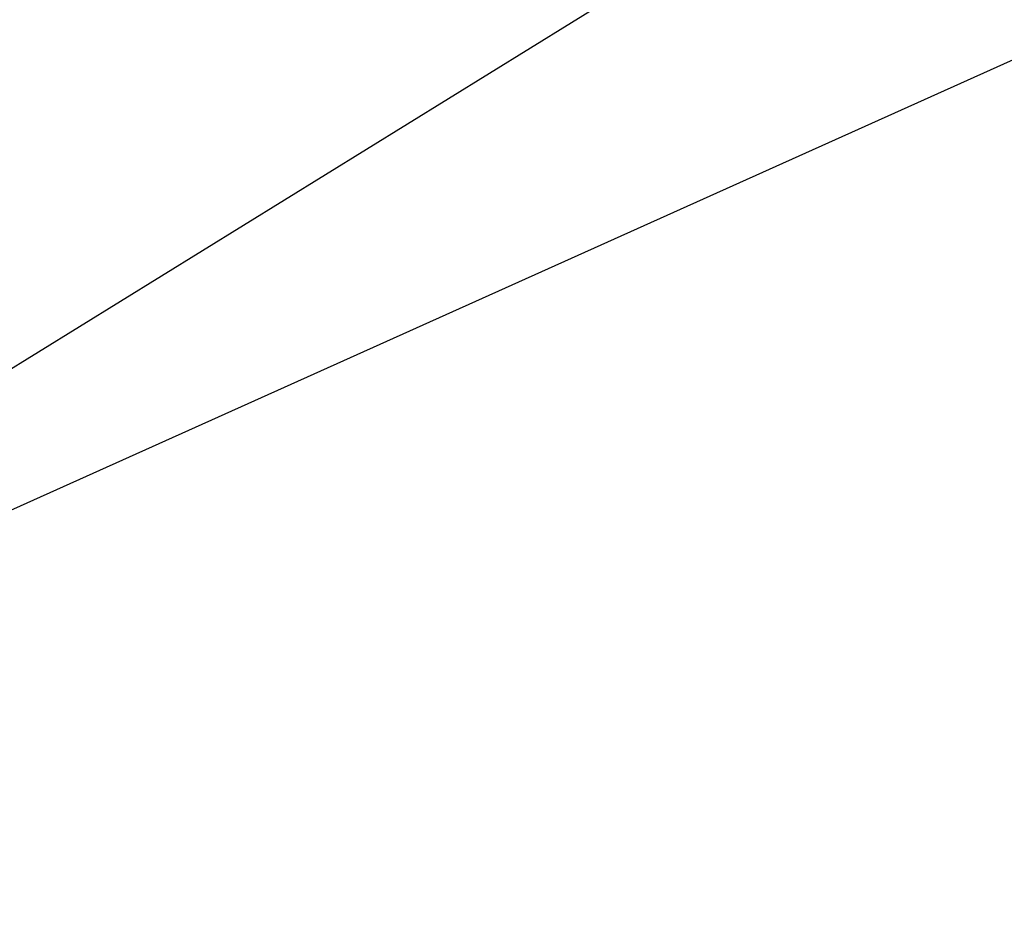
# Model space of a CAD drawing. Extents: x -219 to 381, y -9 to 31.
# Tile 212 of 256: x -0.61014 to -0.60672, y 18.26784 to 18.27098. Entities that reach past the tile are written whole.
import ezdxf

# ---------------------------------------------------------------- set-up
doc = ezdxf.new("R2010")
doc.units = 0
doc.header["$LTSCALE"] = 25.4
doc.layers.get('0').update_dxf_attribs({"color": 13, "linetype": 'CONTINUOUS'})

# ---------------------------------------------------------------- blocks, each defined once
blk = doc.blocks.new('IMPULSE-LED-S-8115_STL_1')
at = {"color": 250}
for p, q in [((-0.3705015, 18.4177876, 213.9507446), (-0.6928616, 18.2186928, 213.7319946)), ((-0.3705015, 18.4177876, 213.9507446), (-0.6928616, 18.2186928, 213.7319946)), ((-0.6993196, 18.2292233, 220.0312958), (-0.350343, 18.3860054, 220.2533569)), ((-0.6993196, 18.2292233, 220.0312958), (-0.350343, 18.3860054, 220.2533569))]:
    blk.add_line(p, q, dxfattribs=at)
mesh = blk.add_polyface(dxfattribs=at)
corners = [(-0.3031521, 18.3175697, 218.1590271), (-0.3391664, 18.3690834, 218.1547546), (-0.6092705, 18.0943069, 217.9402771)]
mesh.append_faces([[corners[k] for k in face] for face in [(0, 1, 2)]], dxfattribs={"color": 250})
mesh = blk.add_polyface(dxfattribs=at)
corners = [(-0.4567477, 18.2066746, 219.1433563), (-0.6098645, 18.0951214, 219.2527313), (-0.5510153, 18.3503017, 219.132782)]
mesh.append_faces([[corners[k] for k in face] for face in [(0, 1, 2)]], dxfattribs={"color": 250})
mesh = blk.add_polyface(dxfattribs=at)
corners = [(-0.2380351, 18.2343197, 218.1660614), (-0.3031521, 18.3175697, 218.1590271), (-0.6092705, 18.0943069, 217.9402771)]
mesh.append_faces([[corners[k] for k in face] for face in [(0, 1, 2)]], dxfattribs={"color": 250})
mesh = blk.add_polyface(dxfattribs=at)
corners = [(-0.2670894, 18.2700462, 220.263031), (-0.6344325, 18.1296253, 220.0379181), (-0.5645108, 18.0353222, 220.044281)]
mesh.append_faces([[corners[k] for k in face] for face in [(0, 1, 2)]], dxfattribs={"color": 250})

msp = doc.modelspace()

# ---------------------------------------------------------------- block references
at = {"color": 0}
msp.add_blockref('IMPULSE-LED-S-8115_STL_1', (0, 0), dxfattribs=at)

doc.saveas('drawing.dxf')
